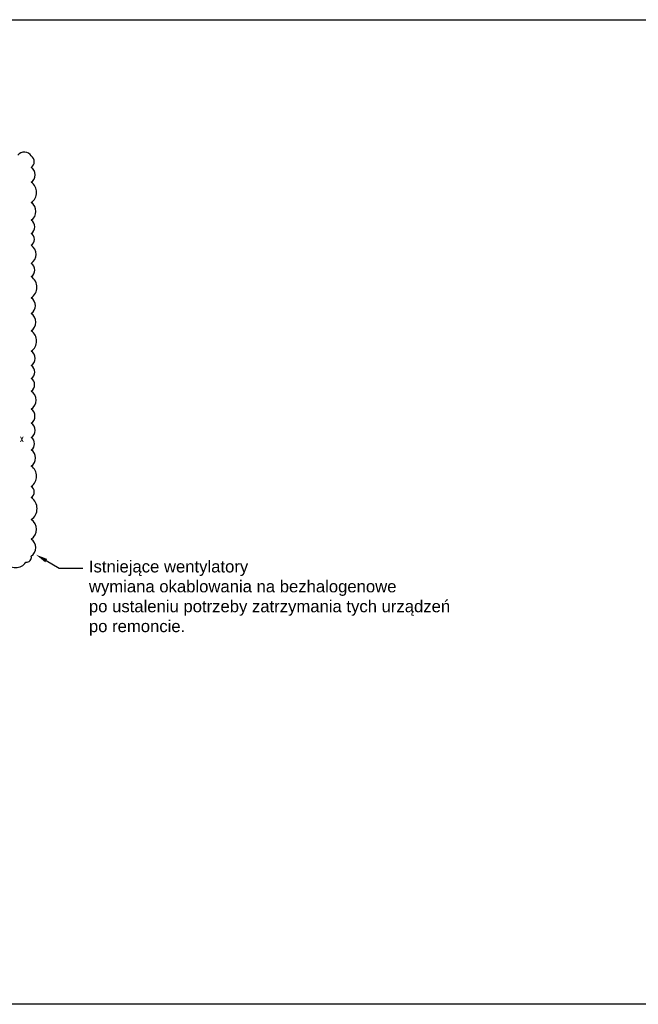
# Model space of a CAD drawing. Extents: x 2235 to 3915, y -856 to -559.
# Tile 6 of 7: x 3300 to 3487, y -856 to -559. Entities that reach past the tile are written whole.
import ezdxf
from ezdxf import colors
from ezdxf.entities.mleader import LeaderData, LeaderLine
from ezdxf.enums import TextEntityAlignment as Align
from ezdxf.math import Vec2, Vec3

# ---------------------------------------------------------------- set-up
doc = ezdxf.new("R2010")
doc.units = 0
doc.header["$MEASUREMENT"] = 0
for name, color, linetype in [('A_NOWE', 7, 'Continuous'), ('MODBUS RTU', 4, 'Continuous'), ('WSCAD', 7, 'Continuous')]:
    doc.layers.add(name, color=color, linetype=linetype)
doc.styles.add('ROMANS', font='romans.shx', dxfattribs={"width": 0.8})

msp = doc.modelspace()

# ---------------------------------------------------------------- linework, layer by layer
at = {"layer": 'MODBUS RTU', "color": 1, "linetype": 'Continuous'}
msp.add_lwpolyline([(3295.77, -722.41, 0.520567), (3301.95, -722.41, 0.520567), (3303.59, -720.58, 0.520567), (3303.59, -715.4, 0.520567), (3303.59, -709.55, 0.520567), (3303.59, -702.9, 0.520567), (3303.59, -699.51, 0.520567), (3303.59, -693.39, 0.520567), (3303.59, -688.52, 0.520567), (3303.59, -684.81, 0.520567), (3303.59, -680.44, 0.520567), (3303.59, -676.22, 0.520567), (3303.59, -670.76, 0.520567), (3303.59, -666.99, 0.520567), (3303.59, -663.09, 0.520567), (3303.59, -658.74, 0.520567), (3303.59, -652.62, 0.520567), (3303.59, -647.38, 0.520567), (3303.59, -642.67, 0.520567), (3303.59, -636.26, 0.520567), (3303.59, -632.26, 0.520567), (3303.59, -626.81, 0.520567), (3303.59, -623.21, 0.520567), (3303.59, -619.26, 0.520567), (3303.59, -613.89, 0.520567), (3303.59, -607.8, 0.520567), (3303.59, -603.3, 0.520567), (3303.59, -599.86, 0.520567), (3299.48, -599.62, 0.520567)], format="xyb", dxfattribs=at)
at = {"layer": 'WSCAD', "linetype": 'Continuous'}
msp.add_lwpolyline([(3075.18, -558.75), (3495.18, -558.75), (3495.18, -855.75), (3075.18, -855.75)], close=True, dxfattribs=at)

# ---------------------------------------------------------------- texts
at = {"layer": 'WSCAD', "style": 'ROMANS', "width": 0.8}
msp.add_text('X', height=1.58, dxfattribs=at).set_placement((3300.72, -685.32), align=Align.MIDDLE)

# ---------------------------------------------------------------- leaders
at = {"layer": 'A_NOWE', "color": 1}
ml = msp.add_multileader_mtext('Standard', dxfattribs=at)
ml.set_content('{\\fArial|b0|i0|c238|p34;Istniejące wentylatory\\Pwymiana okablowania na bezhalogenowe\\Ppo ustaleniu potrzeby zatrzymania tych urządzeń\\Ppo remoncie.}', color=1)
ml.set_leader_properties()
ml.build(insert=Vec2(0, 0))
ml.multileader.update_dxf_attribs({"text_right_attachment_type": 6, "dogleg_length": 0.36, "arrow_head_size": 3.6, "scale": 100})
ctx = ml.context
ctx.base_point, ctx.scale, ctx.char_height, ctx.arrow_head_size, ctx.landing_gap_size, ctx.plane_origin = Vec3(3319.17, -724.18), 100, 3.6, 3.6, 1.8, Vec3(3388.59, -746.67)
ctx.right_attachment = 6
notes = []
notes.append((ctx, [(1, (1, 1, 0), (3311.97, -724.18), (1, 0), 7.2, [(0, [(3304.98, -720.12)], 0, [])])]))
ctx.mtext.insert, ctx.mtext.flow_direction = Vec3(3320.97, -721.88), 5
for ctx, leaders in notes:
    for number, flags, end, landing, length, lines in leaders:
        leader = LeaderData()
        leader.index, (leader.has_last_leader_line, leader.has_dogleg_vector, leader.attachment_direction) = number, flags
        leader.last_leader_point, leader.dogleg_vector, leader.dogleg_length = Vec3(end), Vec3(landing), length
        for number, points, colour, breaks in lines:
            line = LeaderLine()
            line.index, line.vertices, line.color, line.breaks = number, Vec3.list(points), colors.encode_raw_color(colour), breaks
            leader.lines.append(line)
        ctx.leaders.append(leader)

doc.saveas('drawing.dxf')
